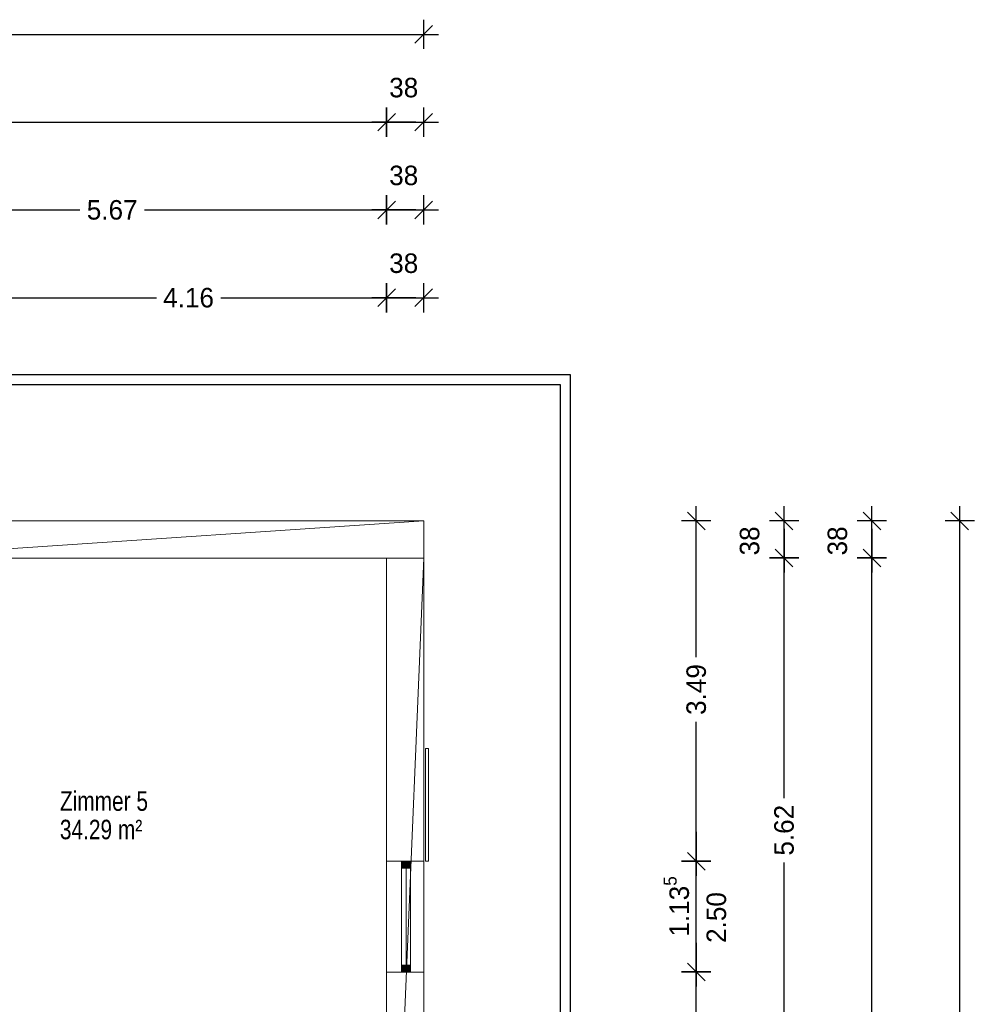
# Model space of a CAD drawing. Header units: metres. Extents: x -13 to 178, y 23 to 52.
# Tile 9 of 9: x 169 to 178, y 42 to 52. Entities that reach past the tile are written whole.
import ezdxf

# ---------------------------------------------------------------- set-up
doc = ezdxf.new("R2010")
doc.units = ezdxf.units.M
doc.header["$XCLIPFRAME"] = 2
doc.header["$PDMODE"] = 65
doc.linetypes.add('AUSGEZOGEN', pattern=[0])
doc.linetypes.add('PUNKT2_S9', pattern=[0.1, 0, -0.1])
for name, color, linetype, lineweight in [('Allgemein01', 7, 'AUSGEZOGEN', 13), ('Fenster', 7, 'AUSGEZOGEN', 13), ('Fensterbank', 7, 'AUSGEZOGEN', 13), ('Raumbezeichnung', 7, 'AUSGEZOGEN', 13), ('Standard', 7, 'AUSGEZOGEN', 25), ('Verschattung', 7, 'AUSGEZOGEN', 13), ('Wand Holz tragend', 7, 'AUSGEZOGEN', 13), ('Wohnfläche-Rohbau', 7, 'AUSGEZOGEN', 13)]:
    doc.layers.add(name, color=color, linetype=linetype, lineweight=lineweight)
doc.styles.add('ARIAL', font='arial.ttf')
doc.styles.add('Posterama Text Light', font='txt')
doc.dimstyles.new('DIMSTYLE_2', dxfattribs={"dimtxt": 0.2, "dimasz": 0.3, "dimexe": 0, "dimexo": 1e-06, "dimgap": 0.1, "dimtad": 0, "dimdec": 3, "dimrnd": 0.005, "dimzin": 0, "dimdsep": 46, "dimtxsty": 'Posterama Text Light', "dimblk1": 'ALL_ML_STRICH', "dimblk2": 'ALL_ML_STRICH', "dimsah": 1, "dimcen": 0, "dimse1": 1, "dimse2": 1, "dimclrd": 7, "dimclre": 7, "dimclrt": 7, "dimadec": 0, "dimazin": 0, "dimtfac": 1, "dimtdec": 0, "dimtix": 1, "dimtmove": 2, "dimatfit": 3, "dimfxl": 0, "dimtzin": 0, "dimlwd": 0, "dimlwe": 25, "dimarcsym": 0})
doc.dimstyles.new('DIMSTYLE_3', dxfattribs={"dimtxt": 0.2, "dimasz": 0.3, "dimexe": 0, "dimexo": 1e-06, "dimgap": 0.1, "dimtad": 0, "dimdec": 3, "dimrnd": 0.005, "dimzin": 0, "dimdsep": 46, "dimtxsty": 'Posterama Text Light', "dimblk1": 'ALL_ML_STRICH', "dimblk2": 'ALL_ML_STRICH', "dimsah": 1, "dimcen": 0, "dimse1": 1, "dimse2": 1, "dimclrd": 7, "dimclre": 7, "dimclrt": 7, "dimadec": 0, "dimazin": 0, "dimtfac": 1, "dimtdec": 0, "dimtix": 1, "dimtmove": 2, "dimatfit": 3, "dimfxl": 0, "dimtzin": 0, "dimlwd": 0, "dimlwe": 25, "dimarcsym": 0})
doc.dimstyles.new('DIMSTYLE_6', dxfattribs={"dimtxt": 0.2, "dimasz": 0.3, "dimexe": 0, "dimexo": 1e-06, "dimgap": 0.1, "dimtad": 2, "dimdec": 1, "dimlfac": 100, "dimrnd": 0.5, "dimzin": 0, "dimdsep": 46, "dimtxsty": 'Posterama Text Light', "dimblk1": 'ALL_ML_STRICH', "dimblk2": 'ALL_ML_STRICH', "dimsah": 1, "dimcen": 0, "dimse1": 1, "dimse2": 1, "dimclrd": 7, "dimclre": 7, "dimclrt": 7, "dimadec": 0, "dimazin": 0, "dimtfac": 1, "dimtdec": 0, "dimtix": 1, "dimtmove": 2, "dimatfit": 3, "dimfxl": 0, "dimtvp": 1.2, "dimtzin": 0, "dimlwd": 0, "dimlwe": 25, "dimarcsym": 0})
doc.dimstyles.new('DIMSTYLE_7', dxfattribs={"dimtxt": 0.2, "dimasz": 0.3, "dimexe": 0, "dimexo": 1e-06, "dimgap": 0.1, "dimtad": 0, "dimrnd": 0.005, "dimzin": 0, "dimdsep": 46, "dimtxsty": 'Posterama Text Light', "dimblk1": 'ALL_ML_STRICH', "dimblk2": 'ALL_ML_STRICH', "dimsah": 1, "dimcen": 0, "dimse1": 1, "dimse2": 1, "dimclrd": 7, "dimclre": 7, "dimclrt": 7, "dimadec": 0, "dimazin": 0, "dimtfac": 1, "dimtdec": 0, "dimtix": 1, "dimtmove": 2, "dimatfit": 3, "dimfxl": 0, "dimtzin": 0, "dimlwd": 0, "dimlwe": 25, "dimarcsym": 0})
doc.dimstyles.new('DIMSTYLE_9', dxfattribs={"dimtxt": 0.2, "dimasz": 0.3, "dimexe": 0, "dimexo": 1e-06, "dimgap": 0.1, "dimtad": 2, "dimdec": 3, "dimrnd": 0.005, "dimzin": 0, "dimdsep": 46, "dimtxsty": 'Posterama Text Light', "dimblk1": 'ALL_ML_STRICH', "dimblk2": 'ALL_ML_STRICH', "dimsah": 1, "dimcen": 0, "dimse1": 1, "dimse2": 1, "dimclrd": 7, "dimclre": 7, "dimclrt": 7, "dimadec": 0, "dimazin": 0, "dimtfac": 1, "dimtdec": 0, "dimtix": 1, "dimtmove": 2, "dimatfit": 3, "dimfxl": 0, "dimtzin": 0, "dimlwd": 0, "dimlwe": 25, "dimarcsym": 0})
picture_1 = doc.add_image_def('image1.jpg', size_in_pixel=(256, 256))

# ---------------------------------------------------------------- blocks, each defined once
blk = doc.blocks.new('ALL_ML_STRICH')
at = {"color": 0, "linetype": 'ByBlock', "lineweight": -2}
for p, q in [((0, -0.5), (0, 0.5)), ((-1, 0), (0.5, 0)), ((-0.3, -0.3), (0.3, 0.3))]:
    blk.add_line(p, q, dxfattribs=at)
blk = doc.blocks.new('*D13')
at = {"layer": 'DEFPOINTS', "color": 7, "linetype": 'AUSGEZOGEN', "lineweight": 25}
for p in [(172.798, 46.485), (172.798, 28.482), (178.292, 28.482)]:
    blk.add_point(p, dxfattribs=at)
at = {"layer": 'Standard', "color": 7, "linetype": 'AUSGEZOGEN', "lineweight": -2}
for p, q in [((178.292, 37.982), (178.292, 46.485)), ((178.292, 28.482), (178.292, 37.042))]:
    blk.add_line(p, q, dxfattribs=at)
at = {"layer": 'Standard', "color": 7, "linetype": 'AUSGEZOGEN', "lineweight": 25, "xscale": 0.3, "yscale": 0.3, "zscale": 0.3}
for p, rotation in [((178.292, 46.485), 90), ((178.292, 28.482), 270)]:
    blk.add_blockref('ALL_ML_STRICH', p, dxfattribs=dict(at, rotation=rotation))
at = {"layer": 'Standard', "color": 7, "linetype": 'AUSGEZOGEN', "lineweight": 25, "insert": (178.292, 37.512), "char_height": 0.2, "width": 1.2, "attachment_point": 5, "rotation": 90, "style": 'Posterama Text Light'}
blk.add_mtext('\\A1;{\\A1;{18.00\\H0.132000;\\S5^ ;}}', dxfattribs=at)
blk = doc.blocks.new('*D24')
at = {"layer": 'DEFPOINTS', "color": 7, "linetype": 'AUSGEZOGEN', "lineweight": 25}
for p in [(158.798, 51.472), (158.798, 46.485), (172.798, 46.485)]:
    blk.add_point(p, dxfattribs=at)
at = {"layer": 'Standard', "color": 7, "linetype": 'AUSGEZOGEN', "lineweight": -2}
for p, q in [((158.798, 51.472), (165.41, 51.472)), ((166.21, 51.472), (172.798, 51.472))]:
    blk.add_line(p, q, dxfattribs=at)
at = {"layer": 'Standard', "color": 7, "linetype": 'AUSGEZOGEN', "lineweight": 25, "xscale": 0.3, "yscale": 0.3, "zscale": 0.3, "rotation": 180}
blk.add_blockref('ALL_ML_STRICH', (158.798, 51.472), dxfattribs=at)
at = {"layer": 'Standard', "color": 7, "linetype": 'AUSGEZOGEN', "lineweight": 25, "xscale": 0.3, "yscale": 0.3, "zscale": 0.3}
blk.add_blockref('ALL_ML_STRICH', (172.798, 51.472), dxfattribs=at)
at = {"layer": 'Standard', "color": 7, "linetype": 'AUSGEZOGEN', "lineweight": 25, "insert": (165.81, 51.472), "char_height": 0.2, "width": 1, "attachment_point": 5, "style": 'Posterama Text Light'}
blk.add_mtext('\\A1;{\\A1;{14.00\\H0.132000;\\S^ ;}}', dxfattribs=at)
blk = doc.blocks.new('*D26')
at = {"layer": 'DEFPOINTS', "color": 7, "linetype": 'AUSGEZOGEN', "lineweight": 25}
for p in [(159.178, 50.572), (159.178, 46.105), (172.418, 46.105)]:
    blk.add_point(p, dxfattribs=at)
at = {"layer": 'Standard', "color": 7, "linetype": 'AUSGEZOGEN', "lineweight": -2}
for p, q in [((159.178, 50.572), (165.443, 50.572)), ((166.243, 50.572), (172.418, 50.572))]:
    blk.add_line(p, q, dxfattribs=at)
at = {"layer": 'Standard', "color": 7, "linetype": 'AUSGEZOGEN', "lineweight": 25, "xscale": 0.3, "yscale": 0.3, "zscale": 0.3, "rotation": 180}
blk.add_blockref('ALL_ML_STRICH', (159.178, 50.572), dxfattribs=at)
at = {"layer": 'Standard', "color": 7, "linetype": 'AUSGEZOGEN', "lineweight": 25, "xscale": 0.3, "yscale": 0.3, "zscale": 0.3}
blk.add_blockref('ALL_ML_STRICH', (172.418, 50.572), dxfattribs=at)
at = {"layer": 'Standard', "color": 7, "linetype": 'AUSGEZOGEN', "lineweight": 25, "insert": (165.843, 50.572), "char_height": 0.2, "width": 1, "attachment_point": 5, "style": 'Posterama Text Light'}
blk.add_mtext('\\A1;{\\A1;{13.24\\H0.132000;\\S^ ;}}', dxfattribs=at)
blk = doc.blocks.new('*D27')
at = {"layer": 'DEFPOINTS', "color": 7, "linetype": 'AUSGEZOGEN', "lineweight": 25}
for p in [(172.418, 50.572), (172.798, 46.485), (172.418, 46.105)]:
    blk.add_point(p, dxfattribs=at)
at = {"layer": 'Standard', "color": 7, "linetype": 'AUSGEZOGEN', "lineweight": -2}
blk.add_line((172.418, 50.572), (172.798, 50.572), dxfattribs=at)
at = {"layer": 'Standard', "color": 7, "linetype": 'AUSGEZOGEN', "lineweight": 25, "xscale": 0.3, "yscale": 0.3, "zscale": 0.3, "rotation": 180}
blk.add_blockref('ALL_ML_STRICH', (172.418, 50.572), dxfattribs=at)
at = {"layer": 'Standard', "color": 7, "linetype": 'AUSGEZOGEN', "lineweight": 25, "xscale": 0.3, "yscale": 0.3, "zscale": 0.3}
blk.add_blockref('ALL_ML_STRICH', (172.798, 50.572), dxfattribs=at)
at = {"layer": 'Standard', "color": 7, "linetype": 'AUSGEZOGEN', "lineweight": 25, "insert": (172.593, 50.925), "char_height": 0.2, "width": 0.8, "attachment_point": 5, "style": 'Posterama Text Light'}
blk.add_mtext('\\A1;{\\A1;{38\\H0.132000;\\S^ ;}}', dxfattribs=at)
blk = doc.blocks.new('*D40')
at = {"layer": 'DEFPOINTS', "color": 7, "linetype": 'AUSGEZOGEN', "lineweight": 25}
for p in [(168.258, 48.772), (168.258, 46.485), (172.418, 46.105)]:
    blk.add_point(p, dxfattribs=at)
at = {"layer": 'Standard', "color": 7, "linetype": 'AUSGEZOGEN', "lineweight": -2}
for p, q in [((168.258, 48.772), (170.058, 48.772)), ((170.718, 48.772), (172.418, 48.772))]:
    blk.add_line(p, q, dxfattribs=at)
at = {"layer": 'Standard', "color": 7, "linetype": 'AUSGEZOGEN', "lineweight": 25, "xscale": 0.3, "yscale": 0.3, "zscale": 0.3, "rotation": 180}
blk.add_blockref('ALL_ML_STRICH', (168.258, 48.772), dxfattribs=at)
at = {"layer": 'Standard', "color": 7, "linetype": 'AUSGEZOGEN', "lineweight": 25, "xscale": 0.3, "yscale": 0.3, "zscale": 0.3}
blk.add_blockref('ALL_ML_STRICH', (172.418, 48.772), dxfattribs=at)
at = {"layer": 'Standard', "color": 7, "linetype": 'AUSGEZOGEN', "lineweight": 25, "insert": (170.388, 48.772), "char_height": 0.2, "width": 0.8, "attachment_point": 5, "style": 'Posterama Text Light'}
blk.add_mtext('\\A1;{\\A1;{4.16\\H0.132000;\\S^ ;}}', dxfattribs=at)
blk = doc.blocks.new('*D41')
at = {"layer": 'DEFPOINTS', "color": 7, "linetype": 'AUSGEZOGEN', "lineweight": 25}
for p in [(172.418, 48.772), (172.798, 46.485), (172.418, 46.105)]:
    blk.add_point(p, dxfattribs=at)
at = {"layer": 'Standard', "color": 7, "linetype": 'AUSGEZOGEN', "lineweight": -2}
blk.add_line((172.418, 48.772), (172.798, 48.772), dxfattribs=at)
at = {"layer": 'Standard', "color": 7, "linetype": 'AUSGEZOGEN', "lineweight": 25, "xscale": 0.3, "yscale": 0.3, "zscale": 0.3, "rotation": 180}
blk.add_blockref('ALL_ML_STRICH', (172.418, 48.772), dxfattribs=at)
at = {"layer": 'Standard', "color": 7, "linetype": 'AUSGEZOGEN', "lineweight": 25, "xscale": 0.3, "yscale": 0.3, "zscale": 0.3}
blk.add_blockref('ALL_ML_STRICH', (172.798, 48.772), dxfattribs=at)
at = {"layer": 'Standard', "color": 7, "linetype": 'AUSGEZOGEN', "lineweight": 25, "insert": (172.593, 49.125), "char_height": 0.2, "width": 0.8, "attachment_point": 5, "style": 'Posterama Text Light'}
blk.add_mtext('\\A1;{\\A1;{38\\H0.132000;\\S^ ;}}', dxfattribs=at)
blk = doc.blocks.new('*D43')
at = {"layer": 'DEFPOINTS', "color": 7, "linetype": 'AUSGEZOGEN', "lineweight": 25}
for p in [(172.418, 46.105), (172.418, 28.862), (177.392, 28.862)]:
    blk.add_point(p, dxfattribs=at)
at = {"layer": 'Standard', "color": 7, "linetype": 'AUSGEZOGEN', "lineweight": -2}
for p, q in [((177.392, 38.032), (177.392, 46.105)), ((177.392, 28.862), (177.392, 37.092))]:
    blk.add_line(p, q, dxfattribs=at)
at = {"layer": 'Standard', "color": 7, "linetype": 'AUSGEZOGEN', "lineweight": 25, "xscale": 0.3, "yscale": 0.3, "zscale": 0.3}
for p, rotation in [((177.392, 46.105), 90), ((177.392, 28.862), 270)]:
    blk.add_blockref('ALL_ML_STRICH', p, dxfattribs=dict(at, rotation=rotation))
at = {"layer": 'Standard', "color": 7, "linetype": 'AUSGEZOGEN', "lineweight": 25, "insert": (177.392, 37.562), "char_height": 0.2, "width": 1.2, "attachment_point": 5, "rotation": 90, "style": 'Posterama Text Light'}
blk.add_mtext('\\A1;{\\A1;{17.24\\H0.132000;\\S5^ ;}}', dxfattribs=at)
blk = doc.blocks.new('*D44')
at = {"layer": 'DEFPOINTS', "color": 7, "linetype": 'AUSGEZOGEN', "lineweight": 25}
for p in [(172.798, 46.485), (172.418, 46.105), (177.392, 46.105)]:
    blk.add_point(p, dxfattribs=at)
at = {"layer": 'Standard', "color": 7, "linetype": 'AUSGEZOGEN', "lineweight": -2}
blk.add_line((177.392, 46.105), (177.392, 46.485), dxfattribs=at)
at = {"layer": 'Standard', "color": 7, "linetype": 'AUSGEZOGEN', "lineweight": 25, "xscale": 0.3, "yscale": 0.3, "zscale": 0.3}
for p, rotation in [((177.392, 46.485), 90), ((177.392, 46.105), 270)]:
    blk.add_blockref('ALL_ML_STRICH', p, dxfattribs=dict(at, rotation=rotation))
at = {"layer": 'Standard', "color": 7, "linetype": 'AUSGEZOGEN', "lineweight": 25, "insert": (177.039, 46.28), "char_height": 0.2, "width": 0.8, "attachment_point": 5, "rotation": 90, "style": 'Posterama Text Light'}
blk.add_mtext('\\A1;{\\A1;{38\\H0.132000;\\S^ ;}}', dxfattribs=at)
blk = doc.blocks.new('*D54')
at = {"layer": 'DEFPOINTS', "color": 7, "linetype": 'AUSGEZOGEN', "lineweight": 25}
for p in [(172.798, 41.862), (172.798, 38.194), (175.592, 38.194)]:
    blk.add_point(p, dxfattribs=at)
at = {"layer": 'Standard', "color": 7, "linetype": 'AUSGEZOGEN', "lineweight": -2}
for p, q in [((175.592, 40.462), (175.592, 41.862)), ((175.592, 38.194), (175.592, 39.662))]:
    blk.add_line(p, q, dxfattribs=at)
at = {"layer": 'Standard', "color": 7, "linetype": 'AUSGEZOGEN', "lineweight": 25, "xscale": 0.3, "yscale": 0.3, "zscale": 0.3}
for p, rotation in [((175.592, 41.862), 90), ((175.592, 38.194), 270)]:
    blk.add_blockref('ALL_ML_STRICH', p, dxfattribs=dict(at, rotation=rotation))
at = {"layer": 'Standard', "color": 7, "linetype": 'AUSGEZOGEN', "lineweight": 25, "insert": (175.592, 40.062), "char_height": 0.2, "width": 1, "attachment_point": 5, "rotation": 90, "style": 'Posterama Text Light'}
blk.add_mtext('\\A1;{\\A1;{3.66\\H0.132000;\\S5^ ;}}', dxfattribs=at)
blk = doc.blocks.new('*D55')
at = {"layer": 'DEFPOINTS', "color": 7, "linetype": 'AUSGEZOGEN', "lineweight": 25}
for p in [(172.798, 42.997), (172.798, 41.862), (175.592, 41.862)]:
    blk.add_point(p, dxfattribs=at)
at = {"layer": 'Standard', "color": 7, "linetype": 'AUSGEZOGEN', "lineweight": -2}
blk.add_line((175.592, 41.862), (175.592, 42.997), dxfattribs=at)
at = {"layer": 'Standard', "color": 7, "linetype": 'AUSGEZOGEN', "lineweight": 25, "xscale": 0.3, "yscale": 0.3, "zscale": 0.3}
for p, rotation in [((175.592, 42.997), 90), ((175.592, 41.862), 270)]:
    blk.add_blockref('ALL_ML_STRICH', p, dxfattribs=dict(at, rotation=rotation))
at = {"layer": 'Standard', "color": 7, "linetype": 'AUSGEZOGEN', "lineweight": 25, "insert": (175.389, 42.534), "char_height": 0.2, "width": 1, "attachment_point": 5, "rotation": 90, "style": 'Posterama Text Light'}
blk.add_mtext('\\A1;{\\A1;{1.13\\H0.132000;\\S5^ ;}}', dxfattribs=at)
at = {"layer": 'Standard', "color": 7, "linetype": 'AUSGEZOGEN', "lineweight": 25, "insert": (175.697, 42.16), "char_height": 0.2, "width": 0.01, "attachment_point": 1, "rotation": 90, "line_spacing_factor": 0.60241, "style": 'Posterama Text Light'}
blk.add_mtext('\\A1;{2.50\\H0.132000;\\S^ ;}', dxfattribs=at)
blk = doc.blocks.new('*D56')
at = {"layer": 'DEFPOINTS', "color": 7, "linetype": 'AUSGEZOGEN', "lineweight": 25}
for p in [(172.798, 46.485), (172.798, 42.997), (175.592, 42.997)]:
    blk.add_point(p, dxfattribs=at)
at = {"layer": 'Standard', "color": 7, "linetype": 'AUSGEZOGEN', "lineweight": -2}
for p, q in [((175.592, 45.087), (175.592, 46.485)), ((175.592, 42.997), (175.592, 44.427))]:
    blk.add_line(p, q, dxfattribs=at)
at = {"layer": 'Standard', "color": 7, "linetype": 'AUSGEZOGEN', "lineweight": 25, "xscale": 0.3, "yscale": 0.3, "zscale": 0.3}
for p, rotation in [((175.592, 46.485), 90), ((175.592, 42.997), 270)]:
    blk.add_blockref('ALL_ML_STRICH', p, dxfattribs=dict(at, rotation=rotation))
at = {"layer": 'Standard', "color": 7, "linetype": 'AUSGEZOGEN', "lineweight": 25, "insert": (175.592, 44.757), "char_height": 0.2, "width": 0.8, "attachment_point": 5, "rotation": 90, "style": 'Posterama Text Light'}
blk.add_mtext('\\A1;{\\A1;{3.49\\H0.132000;\\S^ ;}}', dxfattribs=at)
blk = doc.blocks.new('*D90')
at = {"layer": 'DEFPOINTS', "color": 7, "linetype": 'AUSGEZOGEN', "lineweight": 25}
for p in [(166.748, 49.672), (166.748, 46.105), (172.418, 46.105)]:
    blk.add_point(p, dxfattribs=at)
at = {"layer": 'Standard', "color": 7, "linetype": 'AUSGEZOGEN', "lineweight": -2}
for p, q in [((166.748, 49.672), (169.275, 49.672)), ((169.935, 49.672), (172.418, 49.672))]:
    blk.add_line(p, q, dxfattribs=at)
at = {"layer": 'Standard', "color": 7, "linetype": 'AUSGEZOGEN', "lineweight": 25, "xscale": 0.3, "yscale": 0.3, "zscale": 0.3, "rotation": 180}
blk.add_blockref('ALL_ML_STRICH', (166.748, 49.672), dxfattribs=at)
at = {"layer": 'Standard', "color": 7, "linetype": 'AUSGEZOGEN', "lineweight": 25, "xscale": 0.3, "yscale": 0.3, "zscale": 0.3}
blk.add_blockref('ALL_ML_STRICH', (172.418, 49.672), dxfattribs=at)
at = {"layer": 'Standard', "color": 7, "linetype": 'AUSGEZOGEN', "lineweight": 25, "insert": (169.605, 49.672), "char_height": 0.2, "width": 0.8, "attachment_point": 5, "style": 'Posterama Text Light'}
blk.add_mtext('\\A1;{\\A1;{5.67\\H0.132000;\\S^ ;}}', dxfattribs=at)
blk = doc.blocks.new('*D91')
at = {"layer": 'DEFPOINTS', "color": 7, "linetype": 'AUSGEZOGEN', "lineweight": 25}
for p in [(172.418, 49.672), (172.798, 46.485), (172.418, 46.105)]:
    blk.add_point(p, dxfattribs=at)
at = {"layer": 'Standard', "color": 7, "linetype": 'AUSGEZOGEN', "lineweight": -2}
blk.add_line((172.418, 49.672), (172.798, 49.672), dxfattribs=at)
at = {"layer": 'Standard', "color": 7, "linetype": 'AUSGEZOGEN', "lineweight": 25, "xscale": 0.3, "yscale": 0.3, "zscale": 0.3, "rotation": 180}
blk.add_blockref('ALL_ML_STRICH', (172.418, 49.672), dxfattribs=at)
at = {"layer": 'Standard', "color": 7, "linetype": 'AUSGEZOGEN', "lineweight": 25, "xscale": 0.3, "yscale": 0.3, "zscale": 0.3}
blk.add_blockref('ALL_ML_STRICH', (172.798, 49.672), dxfattribs=at)
at = {"layer": 'Standard', "color": 7, "linetype": 'AUSGEZOGEN', "lineweight": 25, "insert": (172.593, 50.025), "char_height": 0.2, "width": 0.8, "attachment_point": 5, "style": 'Posterama Text Light'}
blk.add_mtext('\\A1;{\\A1;{38\\H0.132000;\\S^ ;}}', dxfattribs=at)
blk = doc.blocks.new('*D101')
at = {"layer": 'DEFPOINTS', "color": 7, "linetype": 'AUSGEZOGEN', "lineweight": 25}
for p in [(172.418, 46.105), (172.418, 40.485), (176.492, 40.485)]:
    blk.add_point(p, dxfattribs=at)
at = {"layer": 'Standard', "color": 7, "linetype": 'AUSGEZOGEN', "lineweight": -2}
for p, q in [((176.492, 43.645), (176.492, 46.105)), ((176.492, 40.485), (176.492, 42.985))]:
    blk.add_line(p, q, dxfattribs=at)
at = {"layer": 'Standard', "color": 7, "linetype": 'AUSGEZOGEN', "lineweight": 25, "xscale": 0.3, "yscale": 0.3, "zscale": 0.3}
for p, rotation in [((176.492, 46.105), 90), ((176.492, 40.485), 270)]:
    blk.add_blockref('ALL_ML_STRICH', p, dxfattribs=dict(at, rotation=rotation))
at = {"layer": 'Standard', "color": 7, "linetype": 'AUSGEZOGEN', "lineweight": 25, "insert": (176.492, 43.315), "char_height": 0.2, "width": 0.8, "attachment_point": 5, "rotation": 90, "style": 'Posterama Text Light'}
blk.add_mtext('\\A1;{\\A1;{5.62\\H0.132000;\\S^ ;}}', dxfattribs=at)
blk = doc.blocks.new('*D102')
at = {"layer": 'DEFPOINTS', "color": 7, "linetype": 'AUSGEZOGEN', "lineweight": 25}
for p in [(172.798, 46.485), (172.418, 46.105), (176.492, 46.105)]:
    blk.add_point(p, dxfattribs=at)
at = {"layer": 'Standard', "color": 7, "linetype": 'AUSGEZOGEN', "lineweight": -2}
blk.add_line((176.492, 46.105), (176.492, 46.485), dxfattribs=at)
at = {"layer": 'Standard', "color": 7, "linetype": 'AUSGEZOGEN', "lineweight": 25, "xscale": 0.3, "yscale": 0.3, "zscale": 0.3}
for p, rotation in [((176.492, 46.485), 90), ((176.492, 46.105), 270)]:
    blk.add_blockref('ALL_ML_STRICH', p, dxfattribs=dict(at, rotation=rotation))
at = {"layer": 'Standard', "color": 7, "linetype": 'AUSGEZOGEN', "lineweight": 25, "insert": (176.139, 46.28), "char_height": 0.2, "width": 0.8, "attachment_point": 5, "rotation": 90, "style": 'Posterama Text Light'}
blk.add_mtext('\\A1;{\\A1;{38\\H0.132000;\\S^ ;}}', dxfattribs=at)

msp = doc.modelspace()

# ---------------------------------------------------------------- hatches: boundary and pattern name
at = {"layer": 'Fenster'}
for points in [[(172.6628, 42.9267), (172.6628, 42.9967), (172.5708, 42.9967), (172.5708, 42.9267)], [(172.6628, 41.8617), (172.6628, 41.9317), (172.5708, 41.9317), (172.5708, 41.8617)]]:
    msp.add_hatch(color=9, dxfattribs=at).paths.add_polyline_path(points, flags=0)

# ---------------------------------------------------------------- linework, layer by layer
at = {"layer": 'Allgemein01', "color": 7, "linetype": 'PUNKT2_S9', "lineweight": 13}
msp.add_line((172.4178, 28.8619), (172.4178, 46.1048), dxfattribs=at)
at = {"layer": 'Fenster'}
for points in [[(172.6628, 42.9267), (172.6628, 42.9967), (172.5708, 42.9967), (172.5708, 42.9267), (172.6628, 42.9267)], [(172.6628, 41.9317), (172.6628, 42.9267), (172.5708, 42.9267), (172.5708, 41.9317), (172.6628, 41.9317)], [(172.6628, 41.8617), (172.6628, 41.9317), (172.5708, 41.9317), (172.5708, 41.8617), (172.6628, 41.8617)]]:
    msp.add_lwpolyline(points, close=True, dxfattribs=at)
msp.add_3dface([(172.6168, 41.9317, 3.4), (172.6168, 42.9267, 3.4), (172.6168, 42.9267, 5.76), (172.6168, 41.9317, 5.76)], dxfattribs=at)
at = {"layer": 'Fensterbank', "color": 7, "linetype": 'AUSGEZOGEN', "lineweight": 18}
for p, q in [((172.4178, 41.8617), (172.4178, 42.9967)), ((172.7978, 41.8617), (172.7978, 42.9967))]:
    msp.add_line(p, q, dxfattribs=at)
at = {"layer": 'Standard', "color": 7, "linetype": 'AUSGEZOGEN', "lineweight": 25}
for points in [[(157.2978, 26.9819), (157.2978, 47.9848), (174.2978, 47.9848), (174.2978, 26.9819), (157.2978, 26.9819)], [(157.2978, 26.9819), (157.2978, 47.9848), (174.2978, 47.9848), (174.2978, 26.9819), (157.2978, 26.9819)], [(157.3978, 27.0819), (157.3978, 47.8848), (174.1978, 47.8848), (174.1978, 27.0819), (157.3978, 27.0819)], [(157.3978, 27.0819), (157.3978, 47.8848), (174.1978, 47.8848), (174.1978, 27.0819), (157.3978, 27.0819)]]:
    msp.add_lwpolyline(points, close=True, dxfattribs=at)
at = {"layer": 'Verschattung'}
msp.add_lwpolyline([(172.8478, 44.1517), (172.8478, 42.9967), (172.8178, 42.9967), (172.8178, 44.1517), (172.8478, 44.1517)], close=True, dxfattribs=at)

# ---------------------------------------------------------------- texts
at = {"insert": (169.069, 43.8443), "char_height": 0.2, "width": 0.054754, "attachment_point": 7, "style": 'ARIAL'}
msp.add_mtext('}\\P', dxfattribs=at)
at = {"layer": 'Raumbezeichnung', "insert": (169.069, 43.5111), "char_height": 0.2, "width": 1.050667, "attachment_point": 7, "style": 'Posterama Text Light'}
msp.add_mtext('\\A1;{\\fPosterama Text Light|i0|b0;\\H0.200000;\\W0.800000;\\C7;Zimmer 5}\\P', dxfattribs=at)
at = {"layer": 'Wohnfläche-Rohbau', "insert": (169.069, 43.2195), "char_height": 0.2, "width": 0.962667, "attachment_point": 7, "style": 'Posterama Text Light'}
msp.add_mtext('\\A1;{\\fPosterama Text Light|i0|b0;\\H0.200000;\\W0.800000;\\C7;34.29 m²}\\P', dxfattribs=at)

# ---------------------------------------------------------------- dimensions: what is measured, and where the dimension line sits
at = {"layer": 'Standard', "color": 7, "linetype": 'AUSGEZOGEN', "lineweight": 25}
for base, p1, p2, dimstyle, picture, middle in [((172.7978, 51.4721), (158.7978, 46.4848), (172.7978, 46.4848), 'DIMSTYLE_7', '*D24', (165.8096, 51.4721)), ((172.7978, 50.5721), (172.4178, 46.1048), (172.7978, 46.4848), 'DIMSTYLE_6', '*D27', (172.5932, 50.9249)), ((172.4178, 50.5721), (159.1778, 46.1048), (172.4178, 46.1048), 'DIMSTYLE_7', '*D26', (165.8434, 50.5721)), ((172.7978, 49.6721), (172.4178, 46.1048), (172.7978, 46.4848), 'DIMSTYLE_6', '*D91', (172.5932, 50.0249)), ((172.4178, 49.6721), (166.7478, 46.1048), (172.4178, 46.1048), 'DIMSTYLE_7', '*D90', (169.6047, 49.6721)), ((172.7978, 48.7721), (172.4178, 46.1048), (172.7978, 46.4848), 'DIMSTYLE_6', '*D41', (172.5932, 49.1249)), ((172.4178, 48.7721), (168.2578, 46.4848), (172.4178, 46.1048), 'DIMSTYLE_7', '*D40', (170.3876, 48.7721))]:
    dim = msp.add_linear_dim(base=base, p1=p1, p2=p2, dimstyle=dimstyle, override={"dimpost": '<>', "dimclrd": 7, "dimclre": 7, "dimclrt": 7, "dimlwd": 0, "dimlwe": 25}, dxfattribs=at)
    dim.commit()
    dim.dimension.update_dxf_attribs({"geometry": picture, "text_midpoint": middle, "dimtype": 160})
for base, p1, p2, dimstyle, picture, middle in [((177.3916, 46.4848), (172.4178, 46.1048), (172.7978, 46.4848), 'DIMSTYLE_6', '*D44', (177.0388, 46.2803)), ((176.4916, 46.4848), (172.4178, 46.1048), (172.7978, 46.4848), 'DIMSTYLE_6', '*D102', (176.1388, 46.2803)), ((178.2916, 46.4848), (172.7978, 28.4819), (172.7978, 46.4848), 'DIMSTYLE_2', '*D13', (178.2916, 37.5121)), ((175.5916, 46.4848), (172.7978, 42.9967), (172.7978, 46.4848), 'DIMSTYLE_7', '*D56', (175.5916, 44.7574)), ((177.3916, 46.1048), (172.4178, 28.8619), (172.4178, 46.1048), 'DIMSTYLE_3', '*D43', (177.3916, 37.5615)), ((176.4916, 46.1048), (172.4178, 40.4848), (172.4178, 46.1048), 'DIMSTYLE_7', '*D101', (176.4916, 43.3155)), ((175.5916, 41.8617), (172.7978, 38.1944), (172.7978, 41.8617), 'DIMSTYLE_3', '*D54', (175.5916, 40.0623))]:
    dim = msp.add_linear_dim(base=base, p1=p1, p2=p2, angle=90, dimstyle=dimstyle, override={"dimpost": '<>', "dimclrd": 7, "dimclre": 7, "dimclrt": 7, "dimlwd": 0, "dimlwe": 25}, dxfattribs=at)
    dim.commit()
    dim.dimension.update_dxf_attribs({"geometry": picture, "text_midpoint": middle, "dimtype": 160})
dim = msp.add_linear_dim(base=(175.5916, 42.9967), p1=(172.7978, 41.8617), p2=(172.7978, 42.9967), angle=90, text='<>\\X\\A1;{2.50\\H0.132000;\\S^ ;}', dimstyle='DIMSTYLE_9', override={"dimpost": '<>', "dimclrd": 7, "dimclre": 7, "dimclrt": 7, "dimlwd": 0, "dimlwe": 25}, dxfattribs=at)
dim.commit()
dim.dimension.update_dxf_attribs({"geometry": '*D55', "text_midpoint": (175.3888, 42.5339), "dimtype": 160})

# ---------------------------------------------------------------- pictures from other files: only their frames are drawn
at = {"layer": 'Wand Holz tragend', "lineweight": 18}
image = msp.add_image(picture_1, insert=(172.7978, 46.4848), size_in_units=(2.56, 2.56), rotation=-180, dxfattribs=at)
image.set_boundary_path([(945.5, 255.5), (1399.5, 255.5), (1399.5, 217.5), (945.5, 217.5), (945.5, 255.5), (567, 217.5), (567, 255.5), (832, 255.5), (832, 217.5), (567, 217.5), (-0.5, 255.5), (453.5, 255.5), (453.5, 217.5), (-0.5, 217.5), (-0.5, 255.5), (567, 217.5), (945.5, 255.5)])
image.dxf.flags = 15
image = msp.add_image(picture_1, insert=(172.7978, 28.8619), size_in_units=(2.56, 2.56), rotation=90, dxfattribs=at)
image.set_boundary_path([(191.96, 255.5), (563.642, 255.5), (563.642, 217.5), (191.96, 217.5), (191.96, 255.5), (932.746, 255.5), (1299.48, 255.5), (1299.48, 217.5), (932.746, 217.5), (932.746, 255.5), (1723.786, 255.5), (1723.786, 217.5), (1412.98, 217.5), (1412.98, 255.5), (1723.786, 255.5), (819.246, 217.5), (677.142, 217.5), (677.142, 255.5), (819.246, 255.5), (819.246, 217.5), (-0.5, 255.5), (78.46, 255.5), (78.46, 217.5), (-0.5, 217.5), (-0.5, 255.5), (819.246, 217.5), (1723.786, 255.5), (932.746, 255.5), (191.96, 255.5)])
image.dxf.flags = 15

doc.saveas('drawing.dxf')
